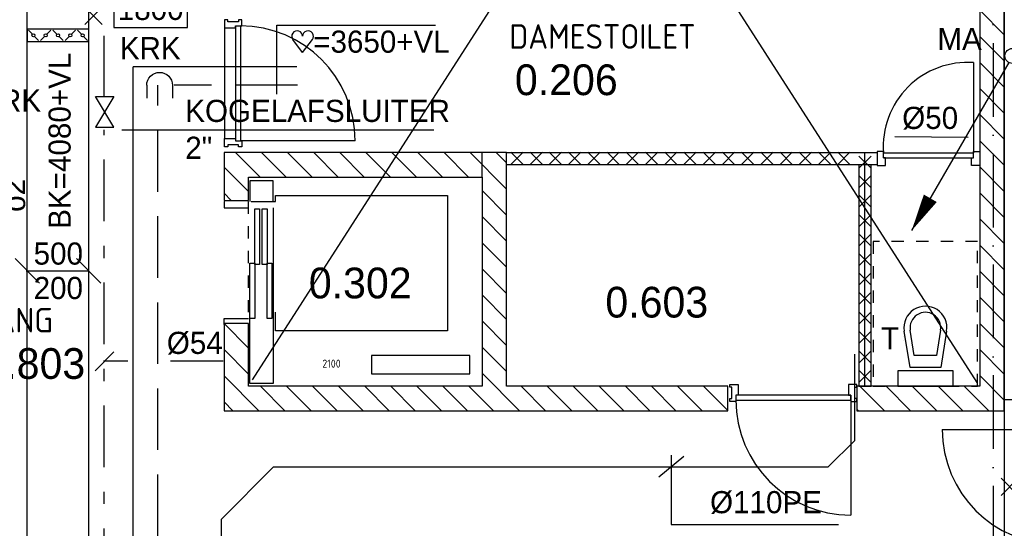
# Model space of a CAD drawing. Extents: x -866131 to -691536, y 173952 to 258052.
# Tile 55 of 160: x -825226 to -817213, y 218010 to 222145. Entities that reach past the tile are written whole.
import ezdxf
from ezdxf.enums import TextEntityAlignment as Align

# ---------------------------------------------------------------- set-up
doc = ezdxf.new("R2010")
doc.units = 0
doc.header["$LTSCALE"] = 100
for name, pattern in [('2322107', [2000, 1000, 1000]), ('2322108', [7, 5, -2]), ('2322109', [10, 5, -2, 1, -2]), ('2322121', [2000, 1000, 1000]), ('CENTER4', [5, 3.125, -0.625, 0.625, -0.625]), ('DASHDOT', [9, 6, -1.5, 0, -1.5]), ('HIDDEN', [2, 1, -1]), ('LURETOUR', [6, 4, -2])]:
    doc.linetypes.add(name, pattern=pattern)
doc.layers.get('0').update_dxf_attribs({"linetype": 'CONTINUOUS'})
for name, color, linetype in [('AL$7----_STRAMIEN', 1, 'DASHDOT'), ('AL$8----_HULPLIJNEN', 2, 'CONTINUOUS'), ('AL22----_BINNENWAND', 7, 'CONTINUOUS'), ('AL28----_KONSTRUKTIE', 3, 'CONTINUOUS'), ('AL32----_BINNENKOZ', 7, 'CONTINUOUS'), ('AL32----_DRAAIR', 7, 'CONTINUOUS'), ('AL32----_DRAAIRICHTING', 1, 'CONTINUOUS'), ('AL65----_BEVEILIGING', 7, 'CONTINUOUS'), ('AL66----_TRANSPINST', 7, 'CONTINUOUS'), ('AL74----_INRSANITAIR', 7, 'CONTINUOUS'), ('ALL-----_REFLIJNEN', 8, 'CONTINUOUS'), ('ALXA1---_RASTER50', 12, 'CONTINUOUS'), ('ALXA7---_KALKZVUIL', 1, 'CONTINUOUS'), ('ALXAB---_PREFABBETON', 1, 'CONTINUOUS'), ('BOUW', 8, 'CONTINUOUS'), ('WL$1----', 4, 'CONTINUOUS'), ('WL524---', 4, 'CONTINUOUS'), ('WL531---', 4, 'CONTINUOUS'), ('WL561---', 4, 'CONTINUOUS'), ('WL561---_AANVOER', 4, 'CONTINUOUS'), ('WL561---_RETOUR', 4, 'CONTINUOUS'), ('WL570---', 3, 'CONTINUOUS'), ('WL570---_HARTLIJN', 7, 'CONTINUOUS'), ('WL570---_RETOUR', 3, 'CONTINUOUS'), ('WL570---_TOEVOER', 3, 'CONTINUOUS'), ('WM$1----', 1, 'CONTINUOUS'), ('WM541---', 1, 'CONTINUOUS'), ('WM570---', 1, 'CONTINUOUS')]:
    doc.layers.add(name, color=color, linetype=linetype)
doc.styles.add('BURO-018', font='BUROFONT.shx', dxfattribs={"height": 180})
doc.styles.add('BURO-025', font='BUROFONT.shx', dxfattribs={"height": 250})
doc.styles.get("Standard").update_dxf_attribs({"font": 'ISOCP'})

# ---------------------------------------------------------------- blocks, each defined once
blk = doc.blocks.new('LU-ORND')
at = {"color": 0, "linetype": 'CONTINUOUS'}
for p, q in [((-3, 1.5), (-3, -1.5)), ((3, 1.5), (-3, 1.5)), ((3, -1.5), (3, 1.5)), ((-3, -1.5), (3, -1.5))]:
    blk.add_line(p, q, dxfattribs=at)
blk = doc.blocks.new('LDV2121')
at = {"color": 0, "linetype": 'CONTINUOUS'}
blk.add_line((-0.25, -0.433), (-6.75, -11.691), dxfattribs=at)
blk.add_lwpolyline([(-6.75, -11.691, 0, 1, 0), (-5.5, -9.526, 1, 1, 0)], format="xyseb", dxfattribs=at)
blk.add_circle((0, 0), 0.5, dxfattribs=at)
blk = doc.blocks.new('2322003-5')
at = {"layer": 'WM$1----', "color": 0, "style": 'BURO-018'}
blk.add_text('o2', height=180, rotation=90, dxfattribs=at).set_placement((7822.6, 46765.1), align=Align.MIDDLE)
blk = doc.blocks.new('LU-2D-KLC-1F464')
at = {"color": 0, "linetype": 'CONTINUOUS'}
for p, q in [((-50, 250), (-50, -250)), ((50, 250), (-50, 250)), ((8.8, 208.8), (41.2, 241.2)), ((50, -250), (50, 250)), ((-8.8, 191.2), (-41.2, 158.8)), ((-8.8, 108.8), (-41.2, 141.2)), ((8.8, 91.2), (41.2, 58.8)), ((8.8, 8.8), (41.2, 41.2)), ((-8.8, -8.8), (-41.2, -41.2)), ((-8.8, -91.2), (-41.2, -58.8)), ((8.8, -108.8), (41.2, -141.2)), ((8.8, -191.2), (41.2, -158.8)), ((-8.8, -208.8), (-41.2, -241.2)), ((-50, -250), (50, -250))]:
    blk.add_line(p, q, dxfattribs=at)
for centre in [(0, 200), (0, 100), (0, 0), (0, -100), (0, -200)]:
    blk.add_circle(centre, 12.5, dxfattribs=at)
blk = doc.blocks.new('LU-2D-K-1F4')
at = {"color": 0, "linetype": 'CONTINUOUS'}
for p, q in [((-0.5, 250), (0.5, 250)), ((-0.5, -250), (0.5, -250))]:
    blk.add_line(p, q, dxfattribs=at)
blk = doc.blocks.new('HART')
at = {"color": 1}
for q in [(-28.1, 39.5), (51.4, 39.5)]:
    blk.add_line((11.6, -12.9), q, dxfattribs=at)
for centre, start, end in [((-10.5, 52.8), 0, 217.1867), ((33.8, 52.8), 322.8133, 180)]:
    blk.add_arc(centre, 22.1, start, end, dxfattribs=at)
blk = doc.blocks.new('LDS')
at = {"color": 0, "linetype": 'CONTINUOUS'}
for p, q in [((0, 1), (1, 1)), ((0, -1), (1, -1))]:
    blk.add_line(p, q, dxfattribs=at)
blk.add_arc((0, 0), 1, 90, 270, dxfattribs=at)
blk = doc.blocks.new('3048301')
at = {"color": 0, "linetype": 'CONTINUOUS'}
for p, q in [((-2.5, 1.5), (2.5, -1.5)), ((-2.5, -1.5), (-2.5, 1.5)), ((2.5, 1.5), (-2.5, -1.5)), ((2.5, -1.5), (2.5, 1.5))]:
    blk.add_line(p, q, dxfattribs=at)
at = {"color": 0, "linetype": 'CONTINUOUS', "style": 'BURO-018', "flags": 1}
blk.add_attdef('CV_MATCODE', (0, 0), '', height=1.8, dxfattribs=at)

msp = doc.modelspace()

# ---------------------------------------------------------------- linework, layer by layer
at = {"color": 0, "linetype": 'CONTINUOUS'}
msp.add_line((-825171.825, 220104.074), (-825003.837, 220104.074), dxfattribs=at)
at = {"color": 1, "linetype": 'CONTINUOUS'}
for p, q in [((-824460.638, 219444.064), (-824610.88, 219289.789)), ((-824345.993, 219368.527), (-824543.097, 219368.56)), ((-823570.173, 219368.398), (-823999.146, 219368.469))]:
    msp.add_line(p, q, dxfattribs=at)
at = {"layer": 'AL$7----_STRAMIEN', "color": 1}
msp.add_line((-817302.65, 233657.039), (-817302.65, 202102.574), dxfattribs=at)
at = {"layer": 'AL$8----_HULPLIJNEN', "color": 8}
for p, q in [((-817212.826, 228566.366), (-817212.826, 217600.158)), ((-817212.826, 219056.366), (-816204.578, 219056.366))]:
    msp.add_line(p, q, dxfattribs=at)
at = {"layer": 'AL$8----_HULPLIJNEN', "color": 8, "linetype": 'HIDDEN'}
for p, q in [((-823362.826, 219166.366), (-823362.826, 220866.366)), ((-823362.826, 220866.366), (-821462.826, 220866.366)), ((-821462.826, 220866.366), (-821462.826, 219166.366)), ((-817429.826, 220342.366), (-818279.826, 220342.366)), ((-818279.826, 220342.366), (-818279.826, 219166.366)), ((-817429.826, 219166.366), (-817429.826, 220342.366)), ((-821462.826, 219166.366), (-823362.826, 219166.366)), ((-818279.826, 219166.366), (-817429.826, 219166.366))]:
    msp.add_line(p, q, dxfattribs=at)
at = {"layer": 'AL22----_BINNENWAND', "color": 8}
for p, q in [((-821262.826, 221066.366), (-818246.826, 221066.366)), ((-821262.826, 220966.366), (-821262.826, 221066.366)), ((-818246.826, 221066.366), (-818246.826, 220966.366)), ((-818246.826, 220966.366), (-821262.826, 220966.366)), ((-818296.826, 220966.366), (-818396.826, 220966.366)), ((-818396.826, 220966.366), (-818396.826, 219166.366)), ((-818296.826, 219166.366), (-818296.826, 220966.366)), ((-818396.826, 219166.366), (-818296.826, 219166.366))]:
    msp.add_line(p, q, dxfattribs=at)
at = {"layer": 'AL28----_KONSTRUKTIE', "color": 8, "linetype": 'CONTINUOUS'}
for p, q in [((-817212.826, 218966.366), (-817212.826, 228566.366)), ((-817412.826, 228366.366), (-817412.826, 219166.366)), ((-823362.826, 221066.366), (-823562.826, 221066.366)), ((-823562.826, 221066.366), (-823562.826, 220676.366)), ((-821262.826, 221066.366), (-823362.826, 221066.366)), ((-823362.826, 221066.366), (-823362.826, 221066.366)), ((-821262.826, 219166.366), (-821262.826, 221066.366)), ((-823362.826, 220676.366), (-823362.826, 220866.366)), ((-823362.826, 220866.366), (-821462.826, 220866.366)), ((-821462.826, 220866.366), (-821462.826, 219166.366)), ((-823562.826, 220676.366), (-823362.826, 220676.366)), ((-823362.826, 219676.366), (-823562.826, 219676.366)), ((-823562.826, 219676.366), (-823562.826, 218966.366)), ((-823362.826, 219166.366), (-823362.826, 219676.366)), ((-821462.826, 219166.366), (-823362.826, 219166.366)), ((-820462.826, 219166.366), (-821262.826, 219166.366)), ((-819462.826, 219166.366), (-820462.826, 219166.366)), ((-819462.826, 218966.366), (-819462.826, 219166.366)), ((-817412.826, 219166.366), (-818412.826, 219166.366)), ((-818412.826, 219166.366), (-818412.826, 218966.366)), ((-823562.826, 218966.366), (-821362.826, 218966.366)), ((-821362.826, 218966.366), (-819462.826, 218966.366)), ((-818412.826, 218966.366), (-817212.826, 218966.366))]:
    msp.add_line(p, q, dxfattribs=at)
at = {"layer": 'AL32----_BINNENKOZ', "color": 8}
for p, q in [((-823532.826, 222145.366), (-823557.826, 222145.366)), ((-823557.826, 222145.366), (-823557.826, 222078.366)), ((-823532.826, 222129.366), (-823532.826, 222145.366)), ((-823443.826, 222129.366), (-823532.826, 222129.366)), ((-823418.826, 222145.366), (-823443.826, 222145.366)), ((-823443.826, 222145.366), (-823443.826, 222129.366)), ((-823418.826, 222095.366), (-823418.826, 222145.366)), ((-823557.826, 222078.366), (-823469.826, 222078.366)), ((-823469.826, 222095.366), (-823469.826, 221161.366)), ((-823469.826, 222078.366), (-823469.826, 222095.366)), ((-823469.826, 222095.366), (-823418.826, 222095.366)), ((-823429.826, 222095.366), (-823429.826, 221161.366)), ((-823557.826, 221111.366), (-823557.826, 221178.366)), ((-823557.826, 221178.366), (-823469.826, 221178.366)), ((-823469.826, 221178.366), (-823469.826, 221161.366)), ((-823469.826, 221161.366), (-823418.826, 221161.366)), ((-823418.826, 221161.366), (-823418.826, 221111.366)), ((-823532.826, 221111.366), (-823557.826, 221111.366)), ((-823443.826, 221127.366), (-823532.826, 221127.366)), ((-823532.826, 221127.366), (-823532.826, 221111.366)), ((-823443.826, 221111.366), (-823443.826, 221127.366)), ((-823418.826, 221111.366), (-823443.826, 221111.366)), ((-818246.826, 221073.366), (-818246.826, 220959.366)), ((-818196.826, 221073.366), (-818246.826, 221073.366)), ((-818196.826, 221022.366), (-818196.826, 221073.366)), ((-817462.826, 221022.366), (-817462.826, 221073.366)), ((-817462.826, 221073.366), (-817412.826, 221073.366)), ((-817412.826, 221073.366), (-817412.826, 220959.366)), ((-818196.826, 221062.366), (-817462.826, 221062.366)), ((-818196.826, 221022.366), (-817462.826, 221022.366)), ((-818179.826, 221022.366), (-818196.826, 221022.366)), ((-818179.826, 220959.366), (-818179.826, 221022.366)), ((-817479.826, 220959.366), (-817479.826, 221022.366)), ((-817479.826, 221022.366), (-817462.826, 221022.366)), ((-818246.826, 220959.366), (-818179.826, 220959.366)), ((-817412.826, 220959.366), (-817479.826, 220959.366)), ((-819446.826, 219157.866), (-819446.826, 219179.866)), ((-819446.826, 219179.866), (-819379.826, 219179.866)), ((-819430.826, 219157.866), (-819446.826, 219157.866)), ((-819430.826, 219065.866), (-819430.826, 219157.866)), ((-819379.826, 219179.866), (-819379.826, 219091.866)), ((-818412.826, 219179.866), (-818479.826, 219179.866)), ((-818479.826, 219179.866), (-818479.826, 219091.866)), ((-818428.826, 219065.866), (-818428.826, 219157.866)), ((-818428.826, 219157.866), (-818412.826, 219157.866)), ((-818412.826, 219157.866), (-818412.826, 219179.866)), ((-819379.826, 219091.866), (-819396.826, 219091.866)), ((-819396.826, 219091.866), (-819396.826, 219040.866)), ((-819396.826, 219091.866), (-819396.826, 219051.866)), ((-818462.826, 219091.866), (-819396.826, 219091.866)), ((-818479.826, 219091.866), (-818462.826, 219091.866)), ((-818462.826, 219091.866), (-818462.826, 219040.866)), ((-818462.826, 219051.866), (-818462.826, 219091.866)), ((-819446.826, 219040.866), (-819446.826, 219065.866)), ((-819446.826, 219065.866), (-819430.826, 219065.866)), ((-819396.826, 219040.866), (-819446.826, 219040.866)), ((-819396.826, 219051.866), (-818462.826, 219051.866)), ((-819396.826, 219051.866), (-818462.826, 219051.866)), ((-818462.826, 219040.866), (-818412.826, 219040.866)), ((-818412.826, 219065.866), (-818428.826, 219065.866)), ((-818412.826, 219040.866), (-818412.826, 219065.866))]:
    msp.add_line(p, q, dxfattribs=at)
at = {"layer": 'AL32----_BINNENKOZ', "color": 8, "linetype": 'CONTINUOUS'}
msp.add_line((-823557.826, 222078.366), (-823557.826, 221178.366), dxfattribs=at)
at = {"layer": 'AL32----_DRAAIR', "color": 8}
msp.add_line((-822495.826, 221161.366), (-823429.826, 221161.366), dxfattribs=at)
msp.add_arc((-823429.826, 221161.366), 934, 0, 90, dxfattribs=at)
at = {"layer": 'AL32----_DRAAIRICHTING', "color": 8}
for p, q in [((-817462.826, 221796.366), (-817462.826, 221062.366)), ((-818462.826, 219051.866), (-818462.826, 218117.866)), ((-817717.826, 218813.866), (-816783.826, 218813.866))]:
    msp.add_line(p, q, dxfattribs=at)
for centre, radius, start, end in [((-817512.878, 221112.418), 685.777, 85.814505, 184.185495), ((-818462.826, 219051.866), 934, 180, 270), ((-816783.826, 218813.866), 934, 180, 270)]:
    msp.add_arc(centre, radius, start, end, dxfattribs=at)
at = {"layer": 'AL65----_BEVEILIGING', "color": 8, "linetype": 'CONTINUOUS'}
for p, q in [((-824694.988, 222106.228), (-824554.988, 222246.228)), ((-824554.988, 222106.228), (-824694.988, 222246.228))]:
    msp.add_line(p, q, dxfattribs=at)
for points in [[(-817098.826, 218416.866), (-817238.826, 218276.866)], [(-817098.826, 218276.866), (-817238.826, 218416.866)]]:
    msp.add_lwpolyline(points, dxfattribs=at)
at = {"layer": 'AL66----_TRANSPINST', "color": 8, "linetype": 'CONTINUOUS'}
for p, q in [((-823162.826, 220836.366), (-823352.826, 220836.366)), ((-823352.826, 220836.366), (-823352.826, 220666.366)), ((-823162.826, 220666.366), (-823162.826, 220836.366)), ((-823142.826, 220666.366), (-823142.826, 220716.366)), ((-823142.826, 220716.366), (-821742.826, 220716.366)), ((-821742.826, 220716.366), (-821742.826, 219616.366)), ((-823562.826, 220666.366), (-823562.826, 220616.366)), ((-823562.826, 220616.366), (-823362.826, 220616.366)), ((-823342.826, 220666.366), (-823142.826, 220666.366)), ((-823312.826, 220606.366), (-823272.826, 220606.366)), ((-823312.826, 220156.366), (-823312.826, 220606.366)), ((-823272.826, 220606.366), (-823272.826, 220156.366)), ((-823252.826, 220606.366), (-823212.826, 220606.366)), ((-823252.826, 220156.366), (-823252.826, 220606.366)), ((-823212.826, 220606.366), (-823212.826, 220156.366)), ((-823162.826, 220616.366), (-823162.826, 219716.366)), ((-823352.826, 220166.366), (-823312.826, 220166.366)), ((-823352.826, 219716.366), (-823352.826, 220166.366)), ((-823312.826, 220166.366), (-823312.826, 219716.366)), ((-823272.826, 220156.366), (-823312.826, 220156.366)), ((-823212.826, 220156.366), (-823252.826, 220156.366)), ((-823212.826, 220166.366), (-823172.826, 220166.366)), ((-823212.826, 219716.366), (-823212.826, 220166.366)), ((-823172.826, 220166.366), (-823172.826, 219716.366)), ((-823562.826, 219666.366), (-823562.826, 219716.366)), ((-823562.826, 219716.366), (-823362.826, 219716.366)), ((-823352.826, 219186.366), (-823352.826, 219716.366)), ((-823312.826, 219716.366), (-823352.826, 219716.366)), ((-823172.826, 219716.366), (-823212.826, 219716.366)), ((-823162.826, 219716.366), (-823162.826, 219186.366)), ((-823142.826, 219616.366), (-823142.826, 219766.366)), ((-821742.826, 219616.366), (-823142.826, 219616.366)), ((-821562.826, 219416.366), (-822362.826, 219416.366)), ((-822362.826, 219416.366), (-822362.826, 219266.366)), ((-821562.826, 219266.366), (-821562.826, 219416.366)), ((-822362.826, 219266.366), (-821562.826, 219266.366)), ((-823162.826, 219186.366), (-823352.826, 219186.366))]:
    msp.add_line(p, q, dxfattribs=at)
at = {"layer": 'AL74----_INRSANITAIR', "color": 8, "linetype": 'CONTINUOUS'}
for p, q in [((-817904.826, 219741.366), (-817904.826, 219741.366)), ((-818029.826, 219566.366), (-818029.826, 219566.366)), ((-817979.826, 219316.366), (-818027.608, 219613.59)), ((-817945.26, 219416.366), (-817978.242, 219621.526)), ((-817731.411, 219621.526), (-817764.392, 219416.366)), ((-817682.045, 219613.59), (-817729.826, 219316.366)), ((-818030.804, 219535.716), (-818030.804, 219535.716)), ((-817764.392, 219416.366), (-817945.26, 219416.366)), ((-817729.826, 219316.366), (-817979.826, 219316.366)), ((-817629.826, 219291.366), (-818079.826, 219291.366)), ((-818079.826, 219291.366), (-818079.826, 219166.366)), ((-817629.826, 219166.366), (-817629.826, 219291.366)), ((-818079.826, 219166.366), (-817629.826, 219166.366))]:
    msp.add_line(p, q, dxfattribs=at)
for radius in [175, 125]:
    msp.add_arc((-817854.826, 219641.366), radius, 350.8672879, 189.1327121, dxfattribs=at)
at = {"layer": 'ALL-----_REFLIJNEN', "color": 8, "linetype": 'CONTINUOUS'}
msp.add_line((-818346.826, 219166.366), (-818346.826, 221066.366), dxfattribs=at)
at = {"layer": 'ALXA1---_RASTER50', "color": 8}
msp.add_line((-821462.826, 220866.366), (-821462.826, 221066.366), dxfattribs=at)
at = {"layer": 'ALXA7---_KALKZVUIL', "color": 8}
for p, q in [((-821128.299, 221067.276), (-821228.299, 220967.276)), ((-821228.299, 221067.276), (-821128.299, 220967.276)), ((-820971.854, 221067.276), (-821071.854, 220967.276)), ((-821071.854, 221067.276), (-820971.854, 220967.276)), ((-820815.41, 221067.276), (-820915.41, 220967.276)), ((-820915.41, 221067.276), (-820815.41, 220967.276)), ((-820658.965, 221067.276), (-820758.965, 220967.276)), ((-820758.965, 221067.276), (-820658.965, 220967.276)), ((-820502.521, 221067.276), (-820602.521, 220967.276)), ((-820602.521, 221067.276), (-820502.521, 220967.276)), ((-820346.076, 221067.276), (-820446.076, 220967.276)), ((-820446.076, 221067.276), (-820346.076, 220967.276)), ((-820189.632, 221067.276), (-820289.632, 220967.276)), ((-820289.632, 221067.276), (-820189.632, 220967.276)), ((-820033.188, 221067.276), (-820133.188, 220967.276)), ((-820133.188, 221067.276), (-820033.188, 220967.276)), ((-819876.743, 221067.276), (-819976.743, 220967.276)), ((-819976.743, 221067.276), (-819876.743, 220967.276)), ((-819720.299, 221067.276), (-819820.299, 220967.276)), ((-819820.299, 221067.276), (-819720.299, 220967.276)), ((-819563.854, 221067.276), (-819663.854, 220967.276)), ((-819663.854, 221067.276), (-819563.854, 220967.276)), ((-819407.41, 221067.276), (-819507.41, 220967.276)), ((-819507.41, 221067.276), (-819407.41, 220967.276)), ((-819250.965, 221067.276), (-819350.965, 220967.276)), ((-819350.965, 221067.276), (-819250.965, 220967.276)), ((-819094.521, 221067.276), (-819194.521, 220967.276)), ((-819194.521, 221067.276), (-819094.521, 220967.276)), ((-818938.076, 221067.276), (-819038.076, 220967.276)), ((-819038.076, 221067.276), (-818938.076, 220967.276)), ((-818781.632, 221067.276), (-818881.632, 220967.276)), ((-818881.632, 221067.276), (-818781.632, 220967.276)), ((-818625.188, 221067.276), (-818725.188, 220967.276)), ((-818725.188, 221067.276), (-818625.188, 220967.276)), ((-818468.743, 221067.276), (-818568.743, 220967.276)), ((-818568.743, 221067.276), (-818468.743, 220967.276)), ((-818396.826, 221037.2), (-818296.826, 220937.2)), ((-818396.826, 220937.2), (-818296.826, 221037.2)), ((-818396.826, 220878.866), (-818296.826, 220778.866)), ((-818396.826, 220778.866), (-818296.826, 220878.866)), ((-818396.826, 220720.533), (-818296.826, 220620.533)), ((-818396.826, 220620.533), (-818296.826, 220720.533)), ((-818396.826, 220562.2), (-818296.826, 220462.2)), ((-818396.826, 220462.2), (-818296.826, 220562.2)), ((-818396.826, 220403.866), (-818296.826, 220303.866)), ((-818396.826, 220303.866), (-818296.826, 220403.866)), ((-818396.826, 220245.533), (-818296.826, 220145.533)), ((-818396.826, 220145.533), (-818296.826, 220245.533)), ((-818396.826, 220087.2), (-818296.826, 219987.2)), ((-818396.826, 219987.2), (-818296.826, 220087.2)), ((-818396.826, 219928.866), (-818296.826, 219828.866)), ((-818396.826, 219828.866), (-818296.826, 219928.866)), ((-818396.826, 219770.533), (-818296.826, 219670.533)), ((-818396.826, 219670.533), (-818296.826, 219770.533)), ((-818396.826, 219612.2), (-818296.826, 219512.2)), ((-818396.826, 219512.2), (-818296.826, 219612.2)), ((-818396.826, 219453.866), (-818296.826, 219353.866)), ((-818396.826, 219353.866), (-818296.826, 219453.866)), ((-818396.826, 219295.533), (-818296.826, 219195.533)), ((-818396.826, 219195.533), (-818296.826, 219295.533))]:
    msp.add_line(p, q, dxfattribs=at)
at = {"layer": 'ALXAB---_PREFABBETON', "color": 8}
for p, q in [((-817212.826, 222022.178), (-817412.826, 222222.178)), ((-817212.826, 221810.046), (-817412.826, 222010.046)), ((-817212.826, 221597.914), (-817412.826, 221797.914)), ((-817212.826, 221385.782), (-817412.826, 221585.782)), ((-817212.826, 221173.65), (-817412.826, 221373.65)), ((-817212.826, 220961.518), (-817412.826, 221161.518)), ((-823269.504, 220866.366), (-823469.504, 221066.366)), ((-823057.372, 220866.366), (-823257.372, 221066.366)), ((-822845.24, 220866.366), (-823045.24, 221066.366)), ((-822633.108, 220866.366), (-822833.108, 221066.366)), ((-822420.975, 220866.366), (-822620.975, 221066.366)), ((-822208.843, 220866.366), (-822408.843, 221066.366)), ((-821996.711, 220866.366), (-822196.711, 221066.366)), ((-821784.579, 220866.366), (-821984.579, 221066.366)), ((-821572.447, 220866.366), (-821772.447, 221066.366)), ((-821262.826, 220768.877), (-821560.315, 221066.366)), ((-821262.826, 220981.009), (-821348.183, 221066.366)), ((-823362.826, 220747.557), (-823562.826, 220947.557)), ((-817212.826, 220749.386), (-817412.826, 220949.386)), ((-821262.826, 220556.745), (-821462.826, 220756.745)), ((-823503.768, 220676.366), (-823562.826, 220735.425)), ((-817212.826, 220537.254), (-817412.826, 220737.254)), ((-821262.826, 220344.613), (-821462.826, 220544.613)), ((-817212.826, 220325.122), (-817412.826, 220525.122)), ((-821262.826, 220132.481), (-821462.826, 220332.481)), ((-817212.826, 220112.99), (-817412.826, 220312.99)), ((-821262.826, 219920.349), (-821462.826, 220120.349)), ((-817212.826, 219900.858), (-817412.826, 220100.858)), ((-821262.826, 219708.217), (-821462.826, 219908.217)), ((-817212.826, 219688.726), (-817412.826, 219888.726)), ((-823362.826, 219474.765), (-823562.826, 219674.765)), ((-821262.826, 219496.085), (-821462.826, 219696.085)), ((-817212.826, 219476.594), (-817412.826, 219676.594)), ((-821262.826, 219283.953), (-821462.826, 219483.953)), ((-823362.826, 219262.633), (-823562.826, 219462.633)), ((-817212.826, 219264.462), (-817412.826, 219464.462)), ((-823278.692, 218966.366), (-823562.826, 219250.5)), ((-821157.372, 218966.366), (-821462.826, 219271.821)), ((-817212.826, 219052.329), (-817412.826, 219252.329)), ((-823066.56, 218966.366), (-823266.56, 219166.366)), ((-822854.428, 218966.366), (-823054.428, 219166.366)), ((-822642.296, 218966.366), (-822842.296, 219166.366)), ((-822430.164, 218966.366), (-822630.164, 219166.366)), ((-822218.032, 218966.366), (-822418.032, 219166.366)), ((-822005.9, 218966.366), (-822205.9, 219166.366)), ((-821793.768, 218966.366), (-821993.768, 219166.366)), ((-821581.636, 218966.366), (-821781.636, 219166.366)), ((-821369.504, 218966.366), (-821569.504, 219166.366)), ((-820945.24, 218966.366), (-821145.24, 219166.366)), ((-820733.108, 218966.366), (-820933.108, 219166.366)), ((-820520.975, 218966.366), (-820720.975, 219166.366)), ((-820308.843, 218966.366), (-820508.843, 219166.366)), ((-820096.711, 218966.366), (-820296.711, 219166.366)), ((-819884.579, 218966.366), (-820084.579, 219166.366)), ((-819672.447, 218966.366), (-819872.447, 219166.366)), ((-819462.826, 218968.877), (-819660.315, 219166.366)), ((-818187.523, 218966.366), (-818387.523, 219166.366)), ((-817975.391, 218966.366), (-818175.391, 219166.366)), ((-817763.259, 218966.366), (-817963.259, 219166.366)), ((-817551.127, 218966.366), (-817751.127, 219166.366)), ((-817338.995, 218966.366), (-817538.995, 219166.366)), ((-823490.824, 218966.366), (-823562.826, 219038.368)), ((-818399.655, 218966.366), (-818412.826, 218979.537))]:
    msp.add_line(p, q, dxfattribs=at)
at = {"layer": 'WL524---', "color": 4, "linetype": '2322121'}
for p, q in [((-818432.287, 219426.896), (-818432.287, 218722.618)), ((-818645.865, 218509.04), (-818432.287, 218722.618)), ((-823585.168, 218081.429), (-823159.9, 218509.04)), ((-823159.9, 218509.04), (-818645.865, 218509.04)), ((-823585.168, 218081.429), (-823585.168, 212256.09))]:
    msp.add_line(p, q, dxfattribs=at)
at = {"layer": 'WL531---', "linetype": '2322109'}
for p, q in [((-824537.003, 221515.085), (-824537.003, 223686.066)), ((-824537.003, 216507.79), (-824537.003, 221251.267))]:
    msp.add_line(p, q, dxfattribs=at)
at = {"layer": 'WL561---_AANVOER', "linetype": '2322107'}
for p in [(-822970.47, 221762.248), (-824300.941, 216507.79)]:
    msp.add_line(p, (-824300.941, 221762.248), dxfattribs=at)
at = {"layer": 'WL561---_RETOUR', "linetype": '2322108'}
for p, q in [((-824100.597, 216547.047), (-824100.597, 221612.248)), ((-822965.597, 221612.248), (-823967.68, 221612.248))]:
    msp.add_line(p, q, dxfattribs=at)
at = {"layer": 'WL570---_HARTLIJN', "color": 1, "linetype": 'CONTINUOUS'}
msp.add_line((-817506.389, 221188.845), (-818103.292, 221191.799), dxfattribs=at)
at = {"layer": 'WL570---_TOEVOER', "color": 1}
for p, q in [((-823330.713, 219218.179), (-817454.665, 228358.311)), ((-817433.298, 219196.824), (-823309.345, 228336.956)), ((-824393.452, 221251.267), (-821854.302, 221251.267))]:
    msp.add_line(p, q, dxfattribs=at)
at = {"layer": 'WM541---', "color": 1}
for p, q in [((-820024.435, 218429.584), (-819820.82, 218596.097)), ((-819922.627, 218605.348), (-819922.627, 218041.054)), ((-819922.627, 218041.054), (-818562.107, 218041.054))]:
    msp.add_line(p, q, dxfattribs=at)
at = {"layer": 'WM570---'}
for p, q in [((-823133.937, 221538.801), (-823133.937, 222100.7)), ((-823133.937, 222100.7), (-821841.777, 222100.7))]:
    msp.add_line(p, q, dxfattribs=at)
at = {"layer": 'WM570---', "linetype": 'CONTINUOUS'}
for p, q in [((-825263.461, 220203.776), (-825064.057, 220004.372)), ((-824763.461, 220203.776), (-824564.057, 220004.372)), ((-825163.759, 220104.074), (-824663.759, 220104.074))]:
    msp.add_line(p, q, dxfattribs=at)

# ---------------------------------------------------------------- block references
at = {"layer": 'WL$1----', "color": 2, "xscale": -105, "yscale": 105, "zscale": 105, "rotation": 90}
msp.add_blockref('LDS', (-824086.791, 221611.951), dxfattribs=at)
at = {"layer": 'WL524---', "color": 2, "xscale": 121.5, "yscale": 121.5, "zscale": 121.5}
msp.add_blockref('LDV2121', (-817146.848, 221850.802), dxfattribs=at)
at = {"layer": 'WL561---', "color": 2, "xscale": 50, "yscale": 50, "zscale": 50, "rotation": 270}
msp.add_blockref('3048301', (-824534.363, 221395.738), dxfattribs=at)
at = {"layer": 'WL570---_RETOUR', "linetype": 'LURETOUR', "xscale": 8973.252848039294, "rotation": 89.99999999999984}
msp.add_blockref('LU-2D-K-1F4', (-824913.759, 217800.287), dxfattribs=at)
at = {"layer": 'WL570---_RETOUR', "linetype": 'CONTINUOUS', "rotation": 269.9999999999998}
msp.add_blockref('LU-2D-KLC-1F464', (-824913.759, 222018.597), dxfattribs=at)
at = {"layer": 'WL570---_RETOUR', "xscale": 2, "yscale": 2, "zscale": 2}
msp.add_blockref('HART', (-822946.526, 221905.084), dxfattribs=at)
at = {"layer": 'WM$1----', "color": 1}
msp.add_blockref('2322003-5', (-833093.746, 173951.691), dxfattribs=at)
at = {"layer": 'WM570---'}
ref = msp.add_blockref('LU-ORND', (-824159.578, 222233.367), dxfattribs=dict(at, xscale=100, yscale=100, zscale=100))
ref.add_attrib('LU_TEXT1', '1800', dxfattribs={"layer": '0', "color": 1, "linetype": 'CONTINUOUS', "height": 180, "style": 'BURO-018'}).set_placement((-824159.578, 222233.367), align=Align.MIDDLE)

# ---------------------------------------------------------------- texts
at = {"color": 1, "linetype": 'CONTINUOUS', "style": 'BURO-018'}
for s, p in [('%%C54', (-824028.247, 219427.938)), ('%%C110PE', (-819607.361, 218132.71))]:
    msp.add_text(s, height=180, dxfattribs=at).set_placement(p)
at = {"layer": 'AL$8----_HULPLIJNEN', "color": 8}
msp.add_text('2100', height=65, dxfattribs=at).set_placement((-822762.826, 219316.366))
at = {"layer": 'BOUW', "color": 1, "style": 'BURO-018'}
for s, p in [('MA', (-817757.406, 221899.011)), ('T', (-818217.248, 219465.152))]:
    msp.add_text(s, height=180, dxfattribs=at).set_placement(p)
at = {"layer": 'BOUW', "style": 'BURO-025'}
for s, p in [('0.206', (-821195.49, 221532.084)), ('0.302', (-822872.525, 219879.758)), ('0.603', (-820459.314, 219723.772)), ('0.803', (-825529.088, 219225))]:
    msp.add_text(s, height=250, dxfattribs=at).set_placement(p)
at = {"layer": 'WL561---', "color": 1, "style": 'BURO-018'}
for s, p in [('KOGELAFSLUITER', (-823878.08, 221314.08)), ('2"', (-823878.08, 221014.08))]:
    msp.add_text(s, height=180, dxfattribs=at).set_placement(p)
at = {"layer": 'WL570---', "color": 1, "style": 'BURO-018'}
for s, p in [('KRK', (-824411.076, 221824.335)), ('RK', (-825386.401, 221398.813))]:
    msp.add_text(s, height=180, dxfattribs=at).set_placement(p)
msp.add_text('BK=4080+VL', height=180, rotation=90, dxfattribs=at).set_placement((-824811.017, 220445.019))
at = {"layer": 'WL570---_HARTLIJN', "color": 1, "linetype": 'CENTER4', "style": 'BURO-018'}
msp.add_text('%%c50', height=180, dxfattribs=at).set_placement((-818043.585, 221257.124))
at = {"layer": 'WL570---_RETOUR', "color": 1, "style": 'BURO-018'}
msp.add_text('=3650+VL', height=180, dxfattribs=at).set_placement((-822836.748, 221877.011))
at = {"layer": 'WL570---_TOEVOER', "color": 252, "linetype": 'CENTER4'}
for s, p in [('DAMESTOILET', (-821241.549, 221909.034)), ('GANG', (-825575.148, 219601.951))]:
    msp.add_text(s, height=200, dxfattribs=at).set_placement(p)
at = {"layer": 'WM570---', "linetype": 'CONTINUOUS', "style": 'BURO-018'}
for s, p in [('500', (-825112.046, 220154.074)), ('200', (-825112.046, 219874.074))]:
    msp.add_text(s, height=180, dxfattribs=at).set_placement(p)

doc.saveas('drawing.dxf')
